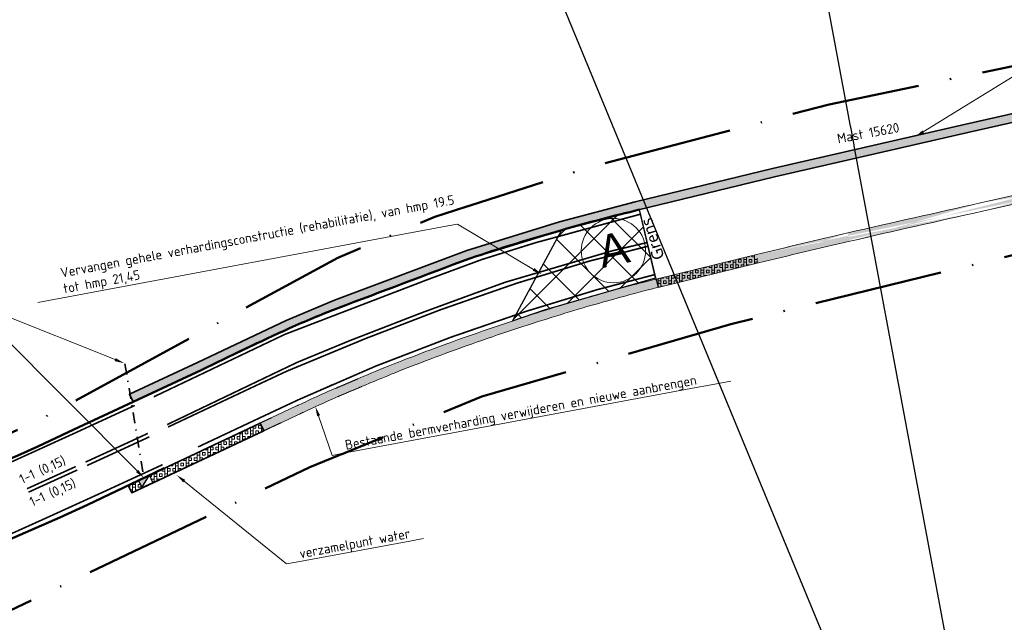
# Model space of a CAD drawing. Header units: metres. Extents: x 125342 to 129425, y 451189 to 457051.
# Tile 36 of 68: x 127140 to 127232, y 451606 to 451662. Entities that reach past the tile are written whole.
import ezdxf
from ezdxf import colors
from ezdxf.entities.mleader import LeaderData, LeaderLine
from ezdxf.math import Vec2, Vec3

# ---------------------------------------------------------------- set-up
doc = ezdxf.new("R2010")
doc.units = ezdxf.units.M
for name, pattern in [('RI-VWA_PVC', [11, 5, -3, 0, -3]), ('VW-1-1_STREEP', [2, 1, -1]), ('VW-3-3_STREEP', [6, 3, -3]), ('XX-PROJECTGRENS', [18, 12, -3, 0, -3])]:
    doc.linetypes.add(name, pattern=pattern)
doc.layers.get('Defpoints').update_dxf_attribs({"color": 30})
for name, color, linetype, lineweight in [('B-WE-VW-MARKERING_LANGS_STREEP_11_015-G', 7, 'VW-1-1_STREEP', 13), ('B-WE-VW-MARKERING_LANGS_STREEP_33_015-G', 7, 'VW-3-3_STREEP', 13), ('B-WE-VW-MARKERING_LANGS_STREEP_DOORGETROKKEN_015-G', 7, 'Continuous', 13), ('B-XX-OG-WEG-GV', 7, 'Continuous', 18), ('N-WE-KG-GRENS_PROJECT_NIEUW-G', 7, 'XX-PROJECTGRENS', 50), ('N-WE-RI-KOLK-S', 7, 'Continuous', 25), ('N-WE-RI-VWA_TRANSPORTLEIDING_PVC-G', 20, 'RI-VWA_PVC', 35), ('N-WE-VH-KANTVERHARDING-G', 210, 'Continuous', 50), ('N-WE-VH-VERHARDING_GRASBETONSTEEN-A-1000-80CM', 72, 'Continuous', 18), ('N-WE-VH-VERHARDING_GRASBETONSTEEN-G', 70, 'Continuous', 35), ('N-WE-VH-VERHARDING_GRASBETONSTEEN-VERVANGEN', 5, 'Continuous', 18), ('N-WE-VH-VERHARDING_TEGEL-O', 252, 'Continuous', 18), ('N-WE-VW-AANPIJLING-G', 7, 'Continuous', 18), ('N-WE-VW-MARKERING-T18', 7, 'Continuous', 18), ('X-XX-AL-T18', 7, 'Continuous', 18), ('X-XX-AL-VERWIJZING-M', 7, 'Continuous', 18), ('X-XX-AL-VERWIJZING-S', 7, 'Continuous', 25)]:
    doc.layers.add(name, color=color, linetype=linetype, lineweight=lineweight)
doc.styles.add('MtXpl_Segoe_UI', font='segoeui.ttf')
doc.styles.add('NLCS-ISO-M500-T18', font='NLCS-ISO.ttf', dxfattribs={"height": 0.9})
doc.styles.get("Standard").update_dxf_attribs({"font": 'arial.ttf'})
pattern_1 = [(90, (0, 0), (-1, 6e-17), []), (90, (0.25, 0), (-1, 6e-17), []), (0, (0, 0), (0, 1), [-0.25, 0.25]), (0, (0, 0.25), (0, 1), [-0.25, 0.25]), (0, (0, 0.5), (0, 1), [0.25, -0.25]), (0, (0, 0.75), (0, 1), [0.25, -0.25]), (90, (0.5, 0), (-1, 6e-17), [0.25, -0.25]), (90, (0.75, 0), (-1, 6e-17), [0.25, -0.25])]

# ---------------------------------------------------------------- blocks, each defined once
blk = doc.blocks.new('N-SRI-KOLK_TROTTOIR-SO')
blk.add_hatch(color=256).paths.add_polyline_path([(1.125, 1.5), (-1.125, 1.5), (-1.125, 0)])
blk.add_line((-1.125, 0), (1.125, 1.5))
at = {"flags": 128}
blk.add_lwpolyline([(-1.125, 0), (1.125, 0), (1.125, 1.5), (-1.125, 1.5)], close=True, dxfattribs=at)
blk = doc.blocks.new('symbool met letter')
at = {"layer": 'N-WE-VH-VERHARDING_TEGEL-O'}
blk.add_circle((-0.003, -0.006), 3, dxfattribs=at)
blk.add_attdef('LETTER', (-1.389, -1.385), '', height=3)

msp = doc.modelspace()

# ---------------------------------------------------------------- hatches: boundary and pattern name
at = {"layer": 'N-WE-VH-VERHARDING_GRASBETONSTEEN-A-1000-80CM'}
h = msp.add_hatch(dxfattribs=at)
h.set_pattern_fill('AVH-GRASBETONSTEEN_01-SO', color=256, scale=0.5, pattern_type=2)
h.set_pattern_definition([(118.56006, (125534.2043, 451335.614), (-0.87831643, -0.47807974), []), (118.56006, (125534.4239, 451335.7335), (-0.87831643, -0.47807974), []), (28.56006, (125534.2043, 451335.614), (-0.47807974, 0.87831643), [-0.25, 0.25]), (28.56006, (125534.0848, 451335.8336), (-0.47807974, 0.87831643), [-0.25, 0.25]), (28.56006, (125533.9652, 451336.0532), (-0.47807974, 0.87831643), [0.25, -0.25]), (28.56006, (125533.8457, 451336.2727), (-0.47807974, 0.87831643), [0.25, -0.25]), (118.56006, (125534.6434, 451335.8531), (-0.87831643, -0.47807974), [0.25, -0.25]), (118.56006, (125534.863, 451335.9726), (-0.87831643, -0.47807974), [0.25, -0.25])])
h.paths.add_polyline_path([(127264.183, 451659.403), (127245.753, 451655.403), (127241.133, 451654.359), (127228.87, 451651.586), (127210.863, 451647.445), (127198.043, 451644.344), (127191.034, 451642.495), (127182.434, 451639.843), (127170.122, 451635.198), (127165.636, 451633.332), (127157.375, 451629.429), (127151.035, 451626.458), (127150.696, 451627.182), (127157.034, 451630.153), (127165.311, 451634.063), (127169.827, 451635.942), (127182.175, 451640.6), (127190.814, 451643.264), (127197.847, 451645.12), (127210.679, 451648.224), (127228.692, 451652.366), (127240.957, 451655.139), (127245.58, 451656.184), (127265.625, 451660.535), (127265.793, 451659.742)])
h = msp.add_hatch(dxfattribs=at)
h.set_pattern_fill('AVH-GRASBETONSTEEN_01-SO', color=256, scale=0.5, pattern_type=2)
h.set_pattern_definition(pattern_1)
h.paths.add_polyline_path([(127163.229, 451623.77), (127162.888, 451624.493), (127152.559, 451619.625), (127152.879, 451618.949), (127151.862, 451618.467), (127151.541, 451619.145), (127150.585, 451618.681), (127150.921, 451617.968)])
at = {"layer": 'N-WE-VH-VERHARDING_GRASBETONSTEEN-VERVANGEN'}
h = msp.add_hatch(dxfattribs=at)
h.set_pattern_fill('AVH-GRASBETONSTEEN_01-SO', color=256, scale=0.5, pattern_type=2)
h.set_pattern_definition(pattern_1)
edge = h.paths.add_edge_path()
edge.add_line((127209.36, 451639.426), (127200.017, 451637.145))
edge.add_line((127200.017, 451637.145), (127199.828, 451637.919))
edge.add_line((127199.828, 451637.919), (127209.17, 451640.203))
h = msp.add_hatch(dxfattribs=at)
h.set_pattern_fill('AVH-GRASBETONSTEEN_01-SO', color=256, scale=0.5, pattern_type=2)
h.set_pattern_definition(pattern_1)
edge = h.paths.add_edge_path()
edge.add_spline(control_points=[(127185.903, 451633.002), (127189.431, 451634.192), (127193.001, 451635.248)], knot_values=[0, 0, 0, 0.037571, 0.037571, 0.037571], weights=[1, 0.999824, 1], degree=2, periodic=0)
edge.add_spline(control_points=[(127193.001, 451635.248), (127196.486, 451636.282), (127200.017, 451637.142)], knot_values=[6.350537, 6.350537, 6.350537, 6.39983, 6.39983, 6.39983], weights=[1, 0.999696, 1], degree=2, periodic=0)
edge.add_spline(control_points=[(127200.017, 451637.142), (127199.923, 451637.531), (127199.828, 451637.919)], knot_values=[5.350537, 5.350537, 5.350537, 6.350537, 6.350537, 6.350537], weights=[1, 1, 1], degree=2, periodic=0)
edge.add_spline(control_points=[(127199.828, 451637.919), (127197.225, 451637.285), (127194.647, 451636.557)], knot_values=[5.314399, 5.314399, 5.314399, 5.350537, 5.350537, 5.350537], weights=[1, 0.999777, 0.999881], degree=2, periodic=0)
edge.add_line((127194.647, 451636.557), (127193.044, 451636.095))
edge.add_spline(control_points=[(127194.647, 451636.557), (127193.709, 451636.292), (127192.774, 451636.015)], knot_values=[5.301244, 5.301244, 5.301244, 5.314399, 5.314399, 5.314399], weights=[0.999881, 0.999919, 1], degree=2, periodic=0)
edge.add_spline(control_points=[(127192.774, 451636.015), (127189.581, 451635.07), (127186.422, 451634.019)], knot_values=[5.26778, 5.26778, 5.26778, 5.301244, 5.301244, 5.301244], weights=[1, 0.999843, 0.999966], degree=2, periodic=0)
edge.add_spline(control_points=[(127186.422, 451634.019), (127186.034, 451633.891), (127185.647, 451633.76)], knot_values=[5.263674, 5.263674, 5.263674, 5.26778, 5.26778, 5.26778], weights=[0.999966, 0.999981, 1], degree=2, periodic=0)
edge.add_spline(control_points=[(127185.647, 451633.76), (127182.068, 451632.554), (127178.53, 451631.229)], knot_values=[5.230511, 5.230511, 5.230511, 5.263674, 5.263674, 5.263674], weights=[1, 0.999863, 1], degree=2, periodic=0)
edge.add_spline(control_points=[(127178.53, 451631.229), (127175.283, 451630.014), (127172.095, 451628.654)], knot_values=[5.185352, 5.185352, 5.185352, 5.230511, 5.230511, 5.230511], weights=[1, 0.999745, 1], degree=2, periodic=0)
edge.add_spline(control_points=[(127172.095, 451628.654), (127170.93, 451628.159), (127169.765, 451627.664)], knot_values=[4.185352, 4.185352, 4.185352, 5.185352, 5.185352, 5.185352], weights=[1, 1, 1], degree=2, periodic=0)
edge.add_spline(control_points=[(127169.765, 451627.664), (127169.23, 451627.436), (127168.701, 451627.197)], knot_values=[4.163287, 4.163287, 4.163287, 4.185352, 4.185352, 4.185352], weights=[1, 0.999939, 1], degree=2, periodic=0)
edge.add_spline(control_points=[(127168.701, 451627.197), (127167.697, 451626.744), (127166.699, 451626.279)], knot_values=[4.150627, 4.150627, 4.150627, 4.163287, 4.163287, 4.163287], weights=[1, 0.99998, 1], degree=2, periodic=0)
edge.add_spline(control_points=[(127166.699, 451626.279), (127164.794, 451625.386), (127162.888, 451624.493)], knot_values=[3.150627, 3.150627, 3.150627, 4.150627, 4.150627, 4.150627], weights=[1, 1, 1], degree=2, periodic=0)
edge.add_spline(control_points=[(127162.888, 451624.493), (127163.06, 451624.132), (127163.231, 451623.77)], knot_values=[2.150627, 2.150627, 2.150627, 3.150627, 3.150627, 3.150627], weights=[1, 1, 1], degree=2, periodic=0)
edge.add_spline(control_points=[(127163.231, 451623.77), (127165.135, 451624.662), (127167.038, 451625.555)], knot_values=[1.150627, 1.150627, 1.150627, 2.150627, 2.150627, 2.150627], weights=[1, 1, 1], degree=2, periodic=0)
edge.add_spline(control_points=[(127167.038, 451625.555), (127168.031, 451626.017), (127169.03, 451626.468)], knot_values=[1.13798, 1.13798, 1.13798, 1.150627, 1.150627, 1.150627], weights=[1, 0.99998, 1], degree=2, periodic=0)
edge.add_spline(control_points=[(127169.03, 451626.468), (127169.552, 451626.704), (127170.078, 451626.928)], knot_values=[1.1159, 1.1159, 1.1159, 1.13798, 1.13798, 1.13798], weights=[1, 0.999939, 1], degree=2, periodic=0)
edge.add_spline(control_points=[(127170.078, 451626.928), (127171.243, 451627.423), (127172.408, 451627.918)], knot_values=[0.1159, 0.1159, 0.1159, 1.1159, 1.1159, 1.1159], weights=[1, 1, 1], degree=2, periodic=0)
edge.add_spline(control_points=[(127172.408, 451627.918), (127175.58, 451629.271), (127178.81, 451630.48)], knot_values=[0.070734, 0.070734, 0.070734, 0.1159, 0.1159, 0.1159], weights=[1, 0.999745, 1], degree=2, periodic=0)
edge.add_spline(control_points=[(127178.81, 451630.48), (127182.336, 451631.8), (127185.903, 451633.002)], knot_values=[0.037571, 0.037571, 0.037571, 0.070734, 0.070734, 0.070734], weights=[1, 0.999863, 1], degree=2, periodic=0)
at = {"layer": 'X-XX-AL-VERWIJZING-S'}
h = msp.add_hatch(dxfattribs=at)
h.set_pattern_fill('ACO-BETON_VOORGESPANNEN-SO', color=5, pattern_type=2)
h.set_pattern_definition([(45, (1.4176, 0.2106), (-1.767766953, 1.767766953), []), (315, (1.4176, 0.2106), (1.767766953, 1.767766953), [])])
h.paths.add_polyline_path([(127186.422, 451634.019), (127189.399, 451635.042), (127199.773, 451638.037), (127198.267, 451644.374), (127190.984, 451642.481)])

# ---------------------------------------------------------------- linework, layer by layer
at = {"layer": 'B-WE-VW-MARKERING_LANGS_STREEP_11_015-G', "const_width": 0.15}
for points in [[(127141.145, 451618.364), (127145.696, 451620.435)], [(127141.289, 451618.046), (127145.841, 451620.116)]]:
    msp.add_lwpolyline(points, dxfattribs=at)
at = {"layer": 'B-WE-VW-MARKERING_LANGS_STREEP_33_015-G', "const_width": 0.15, "flags": 128}
for points in [[(127198.363, 451643.975), (127188.587, 451641.315), (127183.591, 451639.752), (127178.476, 451637.859), (127165.19, 451632.761), (127152.974, 451626.939)], [(127157.101, 451622.264), (127162.699, 451624.901), (127166.508, 451626.686), (127173.69, 451629.81), (127180.656, 451632.489), (127187.659, 451634.9), (127194.371, 451636.946), (127199.725, 451638.344)]]:
    msp.add_lwpolyline(points, dxfattribs=at)
for points in [[(127151.191, 451626.128, -0.003188), (127134.493, 451618.522, -0.036292), (127107.448, 451609.22, -0.00124), (127093.955, 451606.219, -0.007693), (127084.06, 451604.231, 0.000312), (127048.752, 451597.631), (127041.053, 451596.227, 0.002406), (127028.96, 451593.962, 0.005081), (127008.535, 451590.003, 0.002476), (126990.984, 451587.114, -0.006986), (126970.996, 451584.173, -0.001628), (126954.565, 451582.022, -0.012476), (126929.827, 451579.421), (126914.346, 451578.051, 0.001121), (126884.261, 451575.408, 0.000189), (126868.734, 451574.002, 0.000101), (126857.429, 451572.981, -0.000091), (126840.615, 451571.451, -0.000578), (126822.659, 451569.809, 0.001471), (126812.805, 451568.987, 0.001471)], [(126813.361, 451562.862, -0.001472), (126823.183, 451563.682, 0.000578), (126841.177, 451565.327, 0.000118), (126857.967, 451566.854, -0.000096), (126869.268, 451567.875, 0.003003), (126884.823, 451569.334, -0.001121), (126914.875, 451571.974), (126930.339, 451573.342, 0.012459), (126955.346, 451575.972, 0.001627), (126971.803, 451578.127, 0.006993), (126991.981, 451581.096, -0.002498), (127009.627, 451584, -0.00512), (127030.086, 451587.967, -0.002411), (127042.147, 451590.226), (127049.861, 451591.632, -0.000312), (127085.173, 451598.234, 0.007696), (127095.256, 451600.259, 0.001396), (127108.896, 451603.295, 0.036572), (127136.939, 451612.934, 0.003204), (127153.791, 451620.61)]]:
    msp.add_lwpolyline(points, format="xyb", dxfattribs=at)
at = {"layer": 'B-WE-VW-MARKERING_LANGS_STREEP_33_015-G', "extrusion": (0, 0, -1)}
msp.add_arc((-127190.397, 451579.211), 53.112, 65.67074, 66.93498, dxfattribs=at)
at = {"layer": 'B-WE-VW-MARKERING_LANGS_STREEP_DOORGETROKKEN_015-G', "const_width": 0.15, "flags": 128}
for points in [[(127199.003, 451641.331), (127195.782, 451640.572), (127185.742, 451637.623), (127183.064, 451636.647), (127177.965, 451634.78), (127171.224, 451632.167), (127166.328, 451630.145), (127154.211, 451624.343)], [(127154.302, 451624.119), (127161.476, 451627.503), (127165.324, 451629.307), (127172.669, 451632.352), (127179.75, 451635.073), (127186.792, 451637.523), (127193.61, 451639.602), (127199.085, 451640.989)]]:
    msp.add_lwpolyline(points, dxfattribs=at)
for points in [[(127146.605, 451620.851, 0.001109), (127152.417, 451623.527, 0.001109)], [(127146.605, 451620.851, 0.001109), (127152.417, 451623.527, 0.001109)], [(127146.75, 451620.532, 0.00111), (127152.566, 451623.21, 0.00111)], [(127146.75, 451620.532, 0.00111), (127152.566, 451623.21, 0.00111)]]:
    msp.add_lwpolyline(points, format="xyb", dxfattribs=at)
at = {"layer": 'B-XX-OG-WEG-GV', "extrusion": (0, 0, -1)}
msp.add_arc((-127279.53, 451381.573), 276.323, 63.76381, 65.65838, dxfattribs=at)
at = {"layer": 'N-WE-RI-VWA_TRANSPORTLEIDING_PVC-G', "ltscale": 0.2}
msp.add_lwpolyline([(127150.286, 451630.014), (127152.049, 451619.386)], dxfattribs=at)
at = {"layer": 'N-WE-VH-KANTVERHARDING-G', "flags": 128}
for points in [[(127157.375, 451629.429), (127151.035, 451626.458)], [(127151.035, 451626.458), (127145.519, 451623.878), (127142.173, 451622.306), (127140.586, 451621.592), (127135.403, 451619.336)]]:
    msp.add_lwpolyline(points, dxfattribs=at)
msp.add_lwpolyline([(127153.947, 451620.279), (127151.541, 451619.145), (127146.785, 451616.868), (127144.209, 451615.696), (127138.273, 451613.091), (127137.229, 451612.637, -0.009473), (127130.516, 451609.893, -0.007247), (127123.321, 451607.229), (127122.435, 451606.917)], format="xyb", dxfattribs=at)
at = {"layer": 'N-WE-VH-KANTVERHARDING-G', "extrusion": (0, 0, -1)}
for centre, radius, start, end in [((-127238.643, 451476.079), 173.092, 74.03506, 76.50894), ((-127198.062, 451561.702), 78.627, 65.64409, 69.18512)]:
    msp.add_arc(centre, radius, start, end, dxfattribs=at)
at = {"layer": 'N-WE-VH-KANTVERHARDING-G'}
for centre, radius, start, end in [((127244.035, 451455.352), 194.503, 105.81265, 108.46395), ((128108.099, 449167.643), 2639.816, 110.527392, 110.813003), ((127279.53, 451381.573), 276.323, 114.34162, 116.23619)]:
    msp.add_arc(centre, radius, start, end, dxfattribs=at)
at = {"layer": 'N-WE-VH-VERHARDING_GRASBETONSTEEN-G', "flags": 128}
for points in [[(127241.133, 451654.359), (127228.87, 451651.586), (127210.863, 451647.445), (127198.043, 451644.344), (127191.034, 451642.495), (127182.434, 451639.843), (127170.122, 451635.198), (127165.636, 451633.332), (127157.375, 451629.429), (127151.035, 451626.458), (127150.696, 451627.182), (127157.034, 451630.153), (127165.311, 451634.063), (127169.827, 451635.942), (127182.175, 451640.6), (127190.814, 451643.264), (127197.847, 451645.12), (127210.679, 451648.224), (127228.692, 451652.366), (127240.957, 451655.139)], [(127154.288, 451619.555), (127163.229, 451623.77), (127162.888, 451624.493)]]:
    msp.add_lwpolyline(points, dxfattribs=at)
at = {"layer": 'N-WE-VH-VERHARDING_GRASBETONSTEEN-VERVANGEN'}
for points in [[(127230.076, 451645.026), (127242.617, 451647.845), (127243.523, 451648.049)], [(127230.251, 451644.245), (127242.792, 451647.064), (127243.699, 451647.269)], [(127209.36, 451639.426), (127200.017, 451637.145), (127199.828, 451637.919), (127209.17, 451640.203)], [(127200.017, 451637.145), (127199.827, 451637.923)]]:
    msp.add_lwpolyline(points, dxfattribs=at)
at = {"layer": 'N-WE-VH-VERHARDING_GRASBETONSTEEN-VERVANGEN', "extrusion": (0, 0, -1)}
for centre, radius, start, end in [((-127550.155, 450200.772), 1479.297, 77.012407, 77.503934), ((-127550.155, 450200.772), 1478.497, 77.012407, 77.503934), ((-127374.084, 450964.325), 695.707, 76.287762, 77.00961), ((-127374.084, 450964.325), 694.907, 76.287762, 77.00961)]:
    msp.add_arc(centre, radius, start, end, dxfattribs=at)
at = {"layer": 'N-WE-VW-AANPIJLING-G'}
msp.add_lwpolyline([(127199.827, 451637.923), (127198.261, 451644.397)], dxfattribs=at)
msp.add_lwpolyline([(127199.827, 451637.923), (127198.261, 451644.397)], dxfattribs=at)
at = {"layer": 'X-XX-AL-VERWIJZING-S', "color": 5, "flags": 128}
msp.add_lwpolyline([(127186.422, 451634.019), (127189.399, 451635.042), (127199.773, 451638.037), (127198.267, 451644.374), (127190.984, 451642.481)], close=True, dxfattribs=at)

# ---------------------------------------------------------------- block references
at = {"layer": 'N-WE-RI-KOLK-S', "xscale": 0.4999999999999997, "yscale": 0.4999999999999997, "zscale": 0.4999999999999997, "rotation": 25.36014172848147}
msp.add_blockref('N-SRI-KOLK_TROTTOIR-SO', (127152.371, 451618.708), dxfattribs=at)
at = {"layer": 'N-WE-VH-VERHARDING_TEGEL-O', "color": 7, "rotation": 12.48716487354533}
msp.add_blockref('symbool met letter', (127195.838, 451640.579), dxfattribs=at).add_auto_attribs({'LETTER': 'A'})

# ---------------------------------------------------------------- texts
at = {"layer": 'N-WE-VW-MARKERING-T18', "style": 'NLCS-ISO-M500-T18'}
for p in [(127140.686, 451618.792), (127141.637, 451616.681)]:
    msp.add_text('1-1 (0,15)', height=0.9, rotation=24.26146, dxfattribs=at).set_placement(p)
at = {"layer": 'X-XX-AL-VERWIJZING-M', "style": 'MtXpl_Segoe_UI'}
msp.add_text('Grens', height=1.0938, rotation=107.9523, dxfattribs=at).set_placement((127200.61, 451639.921))

# ---------------------------------------------------------------- next in the draw order: texts
at = {"layer": 'X-XX-AL-T18', "color": 7, "insert": (127216.629, 451651.451), "char_height": 0.9, "width": 5.98361, "attachment_point": 1, "rotation": 10.5612, "style": 'NLCS-ISO-M500-T18', "bg_fill": 3, "box_fill_scale": 1.5, "bg_fill_color": 256, "bg_fill_true_color": 13158600, "bg_fill_transparency": 0}
msp.add_mtext('Mast 15620', dxfattribs=at)

# ---------------------------------------------------------------- next in the draw order: hatches: boundary and pattern name
at = {"layer": 'N-WE-VH-VERHARDING_GRASBETONSTEEN-VERVANGEN'}
h = msp.add_hatch(dxfattribs=at)
h.set_pattern_fill('AVH-GRASBETONSTEEN_01-SO', color=256, scale=0.5, pattern_type=2)
h.set_pattern_definition(pattern_1)
edge = h.paths.add_edge_path()
edge.add_line((127243.699, 451647.268), (127247.355, 451648.091))
edge.add_line((127247.355, 451648.091), (127266.493, 451652.235))
edge.add_line((127266.493, 451652.235), (127266.325, 451653.024))
edge.add_line((127266.325, 451653.024), (127265.384, 451652.813))
edge.add_line((127265.384, 451652.813), (127247.183, 451648.872))
edge.add_line((127247.183, 451648.872), (127243.523, 451648.049))
edge.add_ellipse((127550.155, 450200.772), major_axis=(-1478.497, 0), ratio=1, start_angle=282.496066, end_angle=282.987593, ccw=False)
edge.add_ellipse((127550.155, 450200.772), major_axis=(-1479.297, 0), ratio=1, start_angle=282.496066, end_angle=282.987593, ccw=False)
edge.add_ellipse((127374.084, 450964.325), major_axis=(-694.907, 0), ratio=1, start_angle=282.99039, end_angle=283.712238, ccw=False)
edge.add_ellipse((127374.084, 450964.325), major_axis=(-695.707, 0), ratio=1, start_angle=282.99039, end_angle=283.712238, ccw=False)
edge.add_line((127230.251, 451644.245), (127242.792, 451647.064))
edge.add_line((127242.792, 451647.064), (127243.699, 451647.269))
edge.add_line((127230.076, 451645.026), (127242.617, 451647.845))
edge.add_line((127242.617, 451647.845), (127243.523, 451648.049))
edge.add_line((127209.36, 451639.426), (127200.017, 451637.145))
edge.add_line((127200.017, 451637.145), (127199.828, 451637.919))
edge.add_line((127199.828, 451637.919), (127209.17, 451640.203))

# ---------------------------------------------------------------- next in the draw order: linework, layer by layer
at = {"layer": 'Defpoints', "flags": 128}
for points in [[(127177.266, 451697.063), (127618.151, 451879.129), (127667.773, 451758.965), (127226.888, 451576.899)], [(127177.266, 451697.063), (127618.151, 451879.129), (127667.773, 451758.965), (127226.888, 451576.899)], [(126738.155, 451622.919), (127207.073, 451710.346), (127230.901, 451582.543), (126761.983, 451495.116)], [(126738.155, 451622.919), (127207.073, 451710.346), (127230.901, 451582.543), (126761.983, 451495.116)]]:
    msp.add_lwpolyline(points, close=True, dxfattribs=at)

# ---------------------------------------------------------------- next in the draw order: leaders
at = {"layer": 'X-XX-AL-T18'}
ml = msp.add_multileader_mtext('Standard', dxfattribs=at)
ml.set_content('Vervangen gehele verhardingsconstructie (rehabilitatie), van hmp 19.5 tot hmp 21,45', color=7, style='NLCS-ISO-M500-T18')
ml.set_leader_properties(color=256, lineweight=-1)
ml.build(insert=Vec2(0, 0))
ml.multileader.update_dxf_attribs({"text_left_attachment_type": 5, "text_right_attachment_type": 5, "dogleg_length": 0.9, "arrow_head_size": 0.9})
ctx = ml.context
ctx.base_point, ctx.char_height, ctx.arrow_head_size, ctx.landing_gap_size, ctx.plane_origin, ctx.plane_x_axis, ctx.plane_y_axis = Vec3(127144.253, 451636.141), 0.9, 0.9, 0.45, Vec3(127149.485, 451633.471), Vec3(0.98306, 0.183286), Vec3(-0.183286, 0.98306)
ctx.left_attachment, ctx.right_attachment = 5, 5
notes = []
notes.append((ctx, [(1, (1, 1, 0), (127181.28, 451643.044), (-0.98306, -0.183286), 0.9, [(0, [(127189.157, 451638.362)], 0, [])])]))
ctx.mtext.insert, ctx.mtext.text_direction, ctx.mtext.rotation, ctx.mtext.width, ctx.mtext.flow_direction = Vec3(127144.19, 451638.937), Vec3(0.98306, 0.183286), 0.184328, 38.07, 5
ctx.mtext.has_bg_fill, ctx.mtext.bg_color, ctx.mtext.bg_scale_factor, ctx.mtext.bg_transparency, ctx.mtext.use_window_bg_color = 1, -1027028792, 1.5, 0, 1
ml = msp.add_multileader_mtext('Standard', dxfattribs=at)
ml.set_content('verzamelpunt water', color=7, style='NLCS-ISO-M500-T18')
ml.set_leader_properties(color=256, lineweight=-1)
ml.build(insert=Vec2(0, 0))
ml.multileader.update_dxf_attribs({"text_left_attachment_type": 5, "text_right_attachment_type": 5, "dogleg_length": 0.9, "arrow_head_size": 0.9})
ctx = ml.context
ctx.base_point, ctx.char_height, ctx.arrow_head_size, ctx.landing_gap_size, ctx.plane_origin, ctx.plane_x_axis, ctx.plane_y_axis = Vec3(127166.246, 451611.513), 0.9, 0.9, 0.45, Vec3(127162.878, 451604.309), Vec3(0.98306, 0.183286), Vec3(-0.183286, 0.98306)
ctx.left_attachment, ctx.right_attachment = 5, 5
notes.append((ctx, [(0, (1, 1, 0), (127165.362, 451611.348), (0.98306, 0.183286), 0.9, [(0, [(127155.111, 451619.639)], 0, [])])]))
ctx.mtext.insert, ctx.mtext.text_direction, ctx.mtext.rotation, ctx.mtext.flow_direction = Vec3(127166.474, 451612.746), Vec3(0.98306, 0.183286), 0.184328, 5
ctx.mtext.has_bg_fill, ctx.mtext.bg_color, ctx.mtext.bg_scale_factor, ctx.mtext.bg_transparency, ctx.mtext.use_window_bg_color = 1, -1027028792, 1.5, 0, 1
for ctx, leaders in notes:
    for number, flags, end, landing, length, lines in leaders:
        leader = LeaderData()
        leader.index, (leader.has_last_leader_line, leader.has_dogleg_vector, leader.attachment_direction) = number, flags
        leader.last_leader_point, leader.dogleg_vector, leader.dogleg_length = Vec3(end), Vec3(landing), length
        for number, points, colour, breaks in lines:
            line = LeaderLine()
            line.index, line.vertices, line.color, line.breaks = number, Vec3.list(points), colors.encode_raw_color(colour), breaks
            leader.lines.append(line)
        ctx.leaders.append(leader)

# ---------------------------------------------------------------- next in the draw order: leaders
ml = msp.add_multileader_mtext('Standard', dxfattribs=at)
ml.set_content('\\pxt28;Kolk plaatsen en kolkleiding naar overkant weg brengen^JUitstroomvoorziening moet maaiproof zijn', color=7, style='NLCS-ISO-M500-T18')
ml.set_leader_properties(color=256, lineweight=-1)
ml.build(insert=Vec2(0, 0))
ml.multileader.update_dxf_attribs({"text_left_attachment_type": 5, "text_right_attachment_type": 5, "dogleg_length": 0.9, "arrow_head_size": 0.9})
ctx = ml.context
ctx.base_point, ctx.char_height, ctx.arrow_head_size, ctx.landing_gap_size, ctx.plane_origin, ctx.plane_x_axis, ctx.plane_y_axis = Vec3(127103.13, 451629.853), 0.9, 0.9, 0.45, Vec3(127176.142, 451647.209), Vec3(0.98306, 0.183286), Vec3(-0.183286, 0.98306)
ctx.left_attachment, ctx.right_attachment = 5, 5
notes = []
notes.append((ctx, [(1, (1, 1, 0), (127135.6, 451635.907), (-0.98306, -0.183286), 0.9, [(0, [(127152.049, 451619.386)], 0, [])])]))
ctx.mtext.insert, ctx.mtext.text_direction, ctx.mtext.rotation, ctx.mtext.width, ctx.mtext.flow_direction = Vec3(127103.083, 451632.56), Vec3(0.98306, 0.183286), 0.184328, 38.07, 5
ctx.mtext.has_bg_fill, ctx.mtext.bg_color, ctx.mtext.bg_scale_factor, ctx.mtext.bg_transparency, ctx.mtext.use_window_bg_color = 1, -1027028792, 1.5, 0, 1
ml = msp.add_multileader_mtext('Standard', dxfattribs=at)
ml.set_content('Bestaande bermverharding verwijderen en nieuwe aanbrengen', color=7, style='NLCS-ISO-M500-T18')
ml.set_leader_properties(color=256, lineweight=-1)
ml.build(insert=Vec2(0, 0))
ml.multileader.update_dxf_attribs({"text_left_attachment_type": 5, "text_right_attachment_type": 5, "dogleg_length": 0.9, "arrow_head_size": 0.9})
ctx = ml.context
ctx.base_point, ctx.char_height, ctx.arrow_head_size, ctx.landing_gap_size, ctx.plane_origin, ctx.plane_x_axis, ctx.plane_y_axis = Vec3(127170.505, 451621.644), 0.9, 0.9, 0.45, Vec3(127174.013, 451604.752), Vec3(0.98306, 0.183286), Vec3(-0.183286, 0.98306)
ctx.left_attachment, ctx.right_attachment = 5, 5
notes.append((ctx, [(0, (1, 1, 0), (127169.62, 451621.479), (0.98306, 0.183286), 0.9, [(0, [(127168.045, 451626.02)], 0, [])])]))
ctx.mtext.insert, ctx.mtext.text_direction, ctx.mtext.rotation, ctx.mtext.flow_direction = Vec3(127170.733, 451622.876), Vec3(0.98306, 0.183286), 0.184328, 5
ctx.mtext.has_bg_fill, ctx.mtext.bg_color, ctx.mtext.bg_scale_factor, ctx.mtext.bg_transparency, ctx.mtext.use_window_bg_color = 1, -1027028792, 1.5, 0, 1
for ctx, leaders in notes:
    for number, flags, end, landing, length, lines in leaders:
        leader = LeaderData()
        leader.index, (leader.has_last_leader_line, leader.has_dogleg_vector, leader.attachment_direction) = number, flags
        leader.last_leader_point, leader.dogleg_vector, leader.dogleg_length = Vec3(end), Vec3(landing), length
        for number, points, colour, breaks in lines:
            line = LeaderLine()
            line.index, line.vertices, line.color, line.breaks = number, Vec3.list(points), colors.encode_raw_color(colour), breaks
            leader.lines.append(line)
        ctx.leaders.append(leader)

# ---------------------------------------------------------------- next in the draw order: linework, layer by layer
at = {"layer": 'N-WE-VH-VERHARDING_GRASBETONSTEEN-G', "flags": 128}
msp.add_lwpolyline([(127163.231, 451623.77), (127150.921, 451617.968), (127150.585, 451618.681), (127151.541, 451619.145), (127162.888, 451624.493)], dxfattribs=at)
at = {"layer": 'N-WE-VH-VERHARDING_GRASBETONSTEEN-VERVANGEN'}
msp.add_rational_spline([(127193.001, 451635.248), (127189.431, 451634.192), (127185.903, 451633.002), (127182.336, 451631.8), (127178.81, 451630.48), (127175.58, 451629.271), (127172.408, 451627.918), (127171.243, 451627.423), (127170.078, 451626.928), (127169.552, 451626.704), (127169.03, 451626.468), (127168.031, 451626.017), (127167.038, 451625.555), (127165.135, 451624.662), (127163.231, 451623.77), (127163.06, 451624.132), (127162.888, 451624.493), (127164.794, 451625.386), (127166.699, 451626.279), (127167.697, 451626.744), (127168.701, 451627.197), (127169.23, 451627.436), (127169.765, 451627.664), (127170.93, 451628.159), (127172.095, 451628.654), (127175.283, 451630.014), (127178.53, 451631.229), (127182.068, 451632.554), (127185.647, 451633.76), (127189.189, 451634.954), (127192.774, 451636.015), (127196.277, 451637.054), (127199.828, 451637.919), (127199.923, 451637.531), (127200.017, 451637.142), (127196.486, 451636.282), (127193.001, 451635.248)], [1, 0.999823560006, 1, 0.999862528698, 1, 0.999745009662, 1, 1, 1, 0.999939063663, 1, 0.999980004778, 1, 1, 1, 1, 1, 1, 1, 0.999979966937, 1, 0.999939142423, 1, 1, 1, 0.999745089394, 1, 0.999862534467, 1, 0.999823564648, 1, 0.999696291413, 1, 1, 1, 0.999696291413, 1], degree=2, knots=[0, 0, 0, 0.037571, 0.037571, 0.070734, 0.070734, 0.1159, 0.1159, 1.1159, 1.1159, 1.13798, 1.13798, 1.150627, 1.150627, 2.150627, 2.150627, 3.150627, 3.150627, 4.150627, 4.150627, 4.163287, 4.163287, 4.185352, 4.185352, 5.185352, 5.185352, 5.230511, 5.230511, 5.263674, 5.263674, 5.301244, 5.301244, 5.350537, 5.350537, 6.350537, 6.350537, 6.39983, 6.39983, 6.39983], dxfattribs=at)

# ---------------------------------------------------------------- next in the draw order: leaders
at = {"layer": 'X-XX-AL-T18'}
ml = msp.add_multileader_mtext('Standard', dxfattribs=at)
ml.set_content('\\pxt28;Kolk plaatsen en kolkleiding naar overkant weg brengen^JUitstroomvoorziening moet maaiproof zijn', color=7, style='NLCS-ISO-M500-T18')
ml.set_leader_properties(color=256, lineweight=-1)
ml.build(insert=Vec2(0, 0))
ml.multileader.update_dxf_attribs({"text_left_attachment_type": 5, "text_right_attachment_type": 5, "dogleg_length": 0.9, "arrow_head_size": 0.9})
ctx = ml.context
ctx.base_point, ctx.char_height, ctx.arrow_head_size, ctx.landing_gap_size, ctx.plane_origin, ctx.plane_x_axis, ctx.plane_y_axis = Vec3(127103.13, 451629.853), 0.9, 0.9, 0.45, Vec3(127180.889, 451639.758), Vec3(0.98306, 0.183286), Vec3(-0.183286, 0.98306)
ctx.left_attachment, ctx.right_attachment = 5, 5
notes = []
notes.append((ctx, [(1, (1, 1, 0), (127135.6, 451635.907), (-0.98306, -0.183286), 0.9, [(0, [(127150.206, 451630.073)], 0, [])])]))
ctx.mtext.insert, ctx.mtext.text_direction, ctx.mtext.rotation, ctx.mtext.width, ctx.mtext.flow_direction = Vec3(127103.083, 451632.56), Vec3(0.98306, 0.183286), 0.184328, 38.07, 5
ctx.mtext.has_bg_fill, ctx.mtext.bg_color, ctx.mtext.bg_scale_factor, ctx.mtext.bg_transparency, ctx.mtext.use_window_bg_color = 1, -1027028792, 1.5, 0, 1
for ctx, leaders in notes:
    for number, flags, end, landing, length, lines in leaders:
        leader = LeaderData()
        leader.index, (leader.has_last_leader_line, leader.has_dogleg_vector, leader.attachment_direction) = number, flags
        leader.last_leader_point, leader.dogleg_vector, leader.dogleg_length = Vec3(end), Vec3(landing), length
        for number, points, colour, breaks in lines:
            line = LeaderLine()
            line.index, line.vertices, line.color, line.breaks = number, Vec3.list(points), colors.encode_raw_color(colour), breaks
            leader.lines.append(line)
        ctx.leaders.append(leader)

# ---------------------------------------------------------------- next in the draw order: linework, layer by layer
at = {"layer": 'N-WE-KG-GRENS_PROJECT_NIEUW-G', "flags": 128}
msp.add_lwpolyline([(129300.888, 452079.925), (129283.995, 452089.514), (129278.327, 452084.13), (129270.394, 452078.618), (129261.786, 452073.43), (129251.682, 452069.279), (129241.757, 452065.997), (129236.384, 452064.81), (129223.555, 452063.692), (129215.507, 452063.035), (129204.264, 452064.541), (129193.455, 452065.988), (129189.725, 452066.488), (129128.498, 452077.64), (129099.335, 452078.944), (129071.563, 452076.547), (128999.826, 452072.197), (128975.028, 452071.148), (128957.103, 452070.39), (128929.971, 452069.242), (128904.305, 452066.716), (128903.916, 452070.672), (128869.582, 452068.104), (128868.579, 452063.246), (128847.042, 452060.212), (128813.374, 452055.766), (128787.643, 452051.283), (128753.128, 452045.269), (128723.643, 452038.073), (128700.726, 452030.747), (128678.474, 452022.32), (128650.002, 452010.523), (128624.649, 451998.075), (128606.992, 451989.406), (128592.968, 451982.52), (128591.82, 451985.026), (128554.026, 451968.212), (128547.07, 451965.185), (128548.101, 451962.817), (128516.658, 451945.515), (128489.429, 451933.086), (128461.67, 451923.564), (128434.458, 451913.834), (128383.155, 451904.479), (128348.844, 451901.122), (128299.19, 451899.983), (128237.689, 451900.992), (128204.759, 451901.533), (128099.4, 451903.262), (128058.736, 451903.929), (128010.208, 451904.726), (127955.673, 451905.621), (127901.325, 451906.513), (127901.464, 451914.983), (127870.698, 451915.488), (127870.623, 451910.881), (127844.015, 451909.865), (127816.053, 451911.439), (127797.768, 451912.185), (127780.996, 451913.281), (127756.714, 451904.453), (127736.312, 451899.223), (127714.561, 451891.787), (127704.816, 451887.656), (127690.219, 451880.288), (127665.635, 451864.639), (127643.407, 451846.476), (127620.255, 451826.896), (127605.332, 451813.53), (127583.364, 451796.255), (127558.385, 451778.888), (127544.667, 451769.378), (127537.544, 451764.695), (127535.833, 451763.525), (127528.38, 451759.288), (127514.488, 451751.952), (127506.086, 451747.605), (127500.238, 451745.288), (127451.38, 451723.725), (127445.614, 451720.708), (127440.858, 451718.953), (127431.246, 451715.568), (127421.06, 451712.101), (127402.316, 451705.49), (127400.104, 451704.71), (127396.955, 451703.6), (127375.984, 451696.56), (127350.907, 451687.847), (127344.928, 451685.821), (127334.644, 451682.336), (127331.279, 451681.372), (127322.109, 451678.718), (127308.202, 451674.909), (127295.337, 451671.762), (127284.248, 451668.536), (127283.625, 451668.378), (127215.959, 451654.207), (127193.374, 451648.276), (127179.175, 451643.738), (127170.143, 451639.909), (127144.425, 451625.911), (127142.437, 451624.863), (127133.607, 451620.861), (127128.781, 451618.706), (127121.462, 451615.922), (127118.05, 451614.783), (127113.567, 451613.231), (127106.937, 451611.505), (127103.059, 451610.065), (127082.48, 451606.885), (127064.863, 451603.486), (127048.59, 451600.38), (127040.299, 451598.941), (127011.996, 451593.611), (127000.502, 451591.573), (126980.382, 451588.207), (126934.998, 451583.806), (126923.636, 451582.402), (126916.179, 451581.669), (126909.279, 451580.94), (126901.137, 451580.071), (126889.239, 451578.694), (126884.542, 451578.204), (126876.34, 451577.473), (126867.164, 451576.575), (126859.027, 451575.788), (126850.425, 451574.905), (126789.649, 451569.318), (126769.054, 451567.67), (126760.445, 451567.925), (126747.162, 451569.001), (126735.955, 451567.685), (126718.893, 451565.958), (126694.276, 451563.465), (126688.577, 451562.888), (126688.83, 451560.387), (126664.678, 451559.795), (126628.388, 451563.478), (126629.094, 451569.14), (126618.041, 451570.532), (126599.508, 451572.696), (126597.158, 451567.553), (126553.146, 451572.817), (126527.511, 451574.453), (126502.012, 451574.939), (126458.696, 451576.072), (126419.774, 451575.218), (126375.819, 451571.631), (126341.938, 451564.821), (126317.004, 451560.361), (126299.964, 451558.197), (126279.59, 451557.685), (126266.673, 451558.618), (126237.785, 451561.866), (126210.616, 451565.372), (126182.141, 451569.154), (126167.049, 451571.281), (126142.661, 451574.814), (126143.587, 451582.456), (126098.903, 451586.802), (126098.107, 451580.613), (126042.457, 451586.263), (126019.112, 451592.581), (126008.693, 451594.543), (126007.877, 451596.43), (125988.323, 451598.966), (125940.893, 451602.958), (125940.143, 451597.294), (125904.224, 451592.554), (125883.348, 451589.234), (125867.76, 451584.157), (125840.573, 451573.904), (125815.612, 451562.497), (125792.598, 451547.608), (125769.395, 451532.595), (125724.352, 451494.254), (125705.126, 451477.894), (125677.65, 451453.675), (125637.404, 451414.864), (125603.602, 451385.092), (125589.326, 451373.588), (125575.327, 451362.958), (125559.516, 451353.388), (125546.696, 451346.553), (125524.566, 451334.165), (125505.515, 451323.615), (125480.507, 451312.463), (125459.491, 451302.018), (125419.025, 451281.734), (125397.854, 451270.607), (125379.968, 451260.576), (125387.132, 451251.911), (125397.843, 451241.238), (125406.22, 451247.537), (125422.044, 451258.841), (125433.646, 451266.945), (125447.293, 451274.062), (125455.671, 451278.211), (125469.618, 451285.401), (125492.119, 451296.913), (125497.059, 451299.283), (125499.409, 451300.481), (125505.688, 451303.681), (125521.893, 451311.957), (125529.216, 451315.512), (125530.093, 451315.953), (125540.102, 451320.995), (125550.362, 451326.383), (125553.218, 451328.024), (125559.848, 451331.725), (125566.273, 451335.586), (125568.481, 451336.772), (125575.661, 451341.479), (125585.505, 451348.194), (125591.157, 451352.36), (125596.349, 451356.113), (125601.205, 451359.623), (125616.987, 451372.353), (125621.336, 451376.001), (125632.021, 451385.237), (125655.056, 451406.147), (125668.787, 451418.589), (125674.144, 451423.457), (125681.79, 451430.61), (125688.026, 451436.198), (125694.465, 451442.084), (125697.029, 451444.368), (125706.888, 451453.384), (125715.59, 451461.506), (125729.569, 451473.671), (125734.222, 451477.993), (125745.059, 451487.552), (125759.466, 451499.952), (125767.881, 451507.688), (125777.82, 451515.85), (125783.489, 451520.433), (125790.532, 451525.392), (125798.181, 451530.726), (125798.325, 451530.827), (125805.894, 451535.261), (125805.899, 451535.253), (125805.894, 451535.261), (125813.793, 451539.716), (125816.086, 451541.149), (125821.007, 451543.755), (125828.977, 451547.465), (125833.624, 451549.646), (125841.494, 451553.256), (125851.862, 451557.868), (125863.23, 451562.182), (125870.826, 451565.016), (125885.394, 451569.409), (125889.467, 451570.614), (125895.915, 451572.146), (125908.835, 451574.987), (125913.908, 451575.793), (125913.908, 451575.791), (125913.908, 451575.793), (125923.48, 451577.079), (125928.829, 451577.885), (125937.027, 451578.444), (125948.775, 451579.308), (125956.174, 451579.291), (125968.672, 451579.181), (125980.073, 451577.868), (125988.37, 451576.862), (125990.698, 451576.58), (125999.544, 451575.434), (126001.454, 451575.177), (126006.248, 451574.48), (126012.908, 451573.508), (126047.193, 451569.701), (126049.868, 451569.403), (126066.623, 451567.312), (126093.744, 451562.155), (126191.511, 451547.801), (126240.936, 451544.974), (126251.094, 451543.806), (126272.733, 451541.948), (126292.239, 451540.907), (126311.923, 451543.224), (126337.52, 451547.637), (126360.272, 451552.103), (126375.299, 451554.538), (126378.023, 451554.891), (126382.275, 451555.443), (126382.925, 451555.418), (126395.227, 451557.101), (126401.975, 451557.737), (126406.343, 451558.149), (126409.654, 451558.461), (126415.08, 451558.939), (126435.009, 451560.077), (126454.763, 451560.213), (126475.117, 451560.1), (126490.796, 451559.735), (126493.972, 451559.786), (126512.701, 451559.622), (126516.569, 451559.363), (126528.63, 451558.681), (126541.308, 451558.264), (126547.86, 451557.942), (126560.613, 451556.399), (126578.244, 451554.308), (126583.045, 451553.686), (126587.696, 451553.038), (126602.951, 451551.297), (126610.065, 451550.33), (126617.18, 451549.579), (126632.46, 451547.762), (126641.312, 451546.817), (126650.915, 451545.647), (126655.597, 451545.355), (126664.393, 451544.805), (126668.119, 451544.457), (126676.596, 451544.612), (126689.224, 451544.87), (126693.449, 451545.422), (126712.953, 451546.86), (126730.456, 451548.571), (126740.682, 451549.427), (126744.248, 451549.78), (126746.256, 451549.915), (126763.238, 451548.691), (126774.74, 451549.348), (126778.716, 451549.607), (126780.941, 451549.752), (126789.567, 451551.332), (126815.394, 451556.05), (126825.771, 451557.007), (126846.9, 451558.695), (126866.953, 451560.333), (126896.633, 451562.727), (126901.234, 451563.03), (126907.51, 451563.634), (126922.612, 451565.093), (126939.94, 451566.804), (126942.79, 451567.156), (126954.978, 451568.872), (126958.143, 451569.317), (126982.996, 451572.833), (126996.907, 451574.905), (126997.498, 451574.993), (126999.948, 451575.469), (127001.91, 451575.827), (127005.429, 451576.47), (127013.955, 451578.199), (127018.225, 451579.066), (127027.007, 451580.69), (127042.002, 451583.386), (127058.992, 451586.529), (127069.599, 451588.124), (127084.599, 451590.369), (127105.155, 451594.2), (127124.078, 451599.59), (127167.509, 451620.373), (127183.572, 451626.959), (127206.788, 451633.721), (127358.772, 451670.938), (127386.312, 451680.584), (127472.662, 451709.824), (127498.935, 451718.976), (127534.926, 451729.423), (127544.073, 451734.488), (127565.631, 451741.73), (127573.79, 451738.675), (127587.752, 451732.098), (127595.567, 451740.834), (127593.609, 451748.631), (127601.029, 451761.122), (127608.016, 451771.346), (127632.855, 451795.825), (127636.711, 451801.815), (127640.107, 451807.105), (127648.005, 451814.038), (127662.275, 451832.048), (127682.811, 451847.245), (127701.162, 451859.555), (127727.131, 451868.983), (127744.76, 451875.552), (127780.27, 451880.501), (127823.149, 451882.3), (127833.708, 451883.253), (127842.121, 451884.246), (127861.58, 451884.694), (127871.951, 451884.935), (127924.043, 451882.726), (127930.489, 451882.692), (127938.306, 451882.677), (127952.513, 451882.749), (127977.38, 451882.221), (128016.044, 451881.572), (128035.585, 451881.155), (128064.451, 451880.569), (128076.278, 451880.383), (128082.178, 451880.264), (128114.934, 451879.513), (128137.906, 451879.075), (128160.133, 451878.647), (128176.848, 451878.331), (128198.587, 451877.954), (128210.489, 451877.719), (128217.086, 451877.545), (128221.028, 451877.459), (128248.247, 451876.902), (128265.615, 451876.546), (128278.516, 451876.25), (128292.365, 451875.967), (128306.943, 451875.835), (128325.777, 451875.69), (128331.782, 451875.306), (128335.09, 451874.997), (128343.069, 451874.09), (128353.201, 451872.331), (128359.527, 451871.079), (128362.359, 451870.332), (128365.05, 451869.58), (128376.509, 451866.991), (128388.528, 451868.035), (128398.681, 451872.437), (128399.652, 451881.315), (128398.234, 451888.254), (128433.209, 451896.648), (128469.643, 451907.292), (128491.502, 451915.289), (128510.577, 451923.58), (128527.271, 451930.835), (128544.986, 451939.696), (128566.878, 451950.646), (128585.308, 451959.864), (128590.126, 451939.751), (128590.553, 451937.97), (128608.829, 451944.543), (128637.307, 451954.786), (128628.74, 451975.63), (128639.64, 451980.725), (128646.054, 451986.489), (128650.341, 451990.341), (128668.315, 451998.844), (128696.904, 452010.146), (128718.888, 452018.837), (128757.596, 452029.551), (128784.9, 452036.566), (128820.01, 452039.825), (128838.707, 452040.859), (128861.27, 452043.183), (128860.5, 452030.896), (128859.864, 452026.702), (128882.241, 452028.277), (128900.796, 452029.49), (128909.809, 452034.387, 0.005), (128910.141, 452034.572), (128916.732, 452038.325), (128921.769, 452040.785), (128922.845, 452041.28), (128927.328, 452043.09), (128929.697, 452043.84), (128930.15, 452043.942), (128937.187, 452045.225), (128940.435, 452045.699), (128946.097, 452046.241), (128948.676, 452046.474, -0.000713), (128948.693, 452046.476), (128999.871, 452050.949), (129022.884, 452053.029), (129027.471, 452053.456), (129029.344, 452053.63), (129035.562, 452054.038, -0.000296), (129054.009, 452055.632, -0.020631), (129088.243, 452057.152, 0.002469), (129115.723, 452056.855, -0.027474), (129126.246, 452056.215), (129146.31, 452053.882), (129195.537, 452045.11, 0.018306), (129226.524, 452040.752, 0.001809), (129229.601, 452040.445, 0.003318), (129231.207, 452040.311, 0.009794), (129236.59, 452040.004, 0.033065), (129246.96, 452040.013, 0.064188), (129266.051, 452043.734), (129267.309, 452044.071), (129271.082, 452045.276), (129283.31, 452053.007), (129286.004, 452055.521), (129286.631, 452056.219), (129287.888, 452057.628), (129292.088, 452064.711), (129300.888, 452079.925)], format="xyb", close=True, dxfattribs=at)

# ---------------------------------------------------------------- next in the draw order: leaders
at = {"layer": 'X-XX-AL-T18'}
ml = msp.add_multileader_mtext('Standard', dxfattribs=at)
ml.set_content('Armatuur van mast 15620 herplaatsen op mast 15608', color=7, style='NLCS-ISO-M500-T18')
ml.set_leader_properties(color=256, lineweight=-1)
ml.build(insert=Vec2(0, 0))
ml.multileader.update_dxf_attribs({"text_left_attachment_type": 5, "text_right_attachment_type": 5, "dogleg_length": 0.9, "arrow_head_size": 0.9})
ctx = ml.context
ctx.base_point, ctx.char_height, ctx.arrow_head_size, ctx.landing_gap_size, ctx.plane_origin, ctx.plane_x_axis, ctx.plane_y_axis = Vec3(127245.495, 451664.047), 0.9, 0.9, 0.45, Vec3(127183.453, 451646.286), Vec3(0.98306, 0.183286), Vec3(-0.183286, 0.98306)
ctx.left_attachment, ctx.right_attachment = 5, 5
notes = []
notes.append((ctx, [(0, (1, 1, 0), (127244.61, 451663.882), (0.98306, 0.183286), 0.9, [(0, [(127223.967, 451651.189)], 0, [])])]))
ctx.mtext.insert, ctx.mtext.text_direction, ctx.mtext.rotation, ctx.mtext.width, ctx.mtext.flow_direction = Vec3(127245.448, 451666.755), Vec3(0.98306, 0.183286), 0.184328, 16.75637, 5
ctx.mtext.has_bg_fill, ctx.mtext.bg_color, ctx.mtext.bg_scale_factor, ctx.mtext.bg_transparency, ctx.mtext.use_window_bg_color = 1, -1027028792, 1.5, 0, 1
for ctx, leaders in notes:
    for number, flags, end, landing, length, lines in leaders:
        leader = LeaderData()
        leader.index, (leader.has_last_leader_line, leader.has_dogleg_vector, leader.attachment_direction) = number, flags
        leader.last_leader_point, leader.dogleg_vector, leader.dogleg_length = Vec3(end), Vec3(landing), length
        for number, points, colour, breaks in lines:
            line = LeaderLine()
            line.index, line.vertices, line.color, line.breaks = number, Vec3.list(points), colors.encode_raw_color(colour), breaks
            leader.lines.append(line)
        ctx.leaders.append(leader)

doc.saveas('drawing.dxf')
